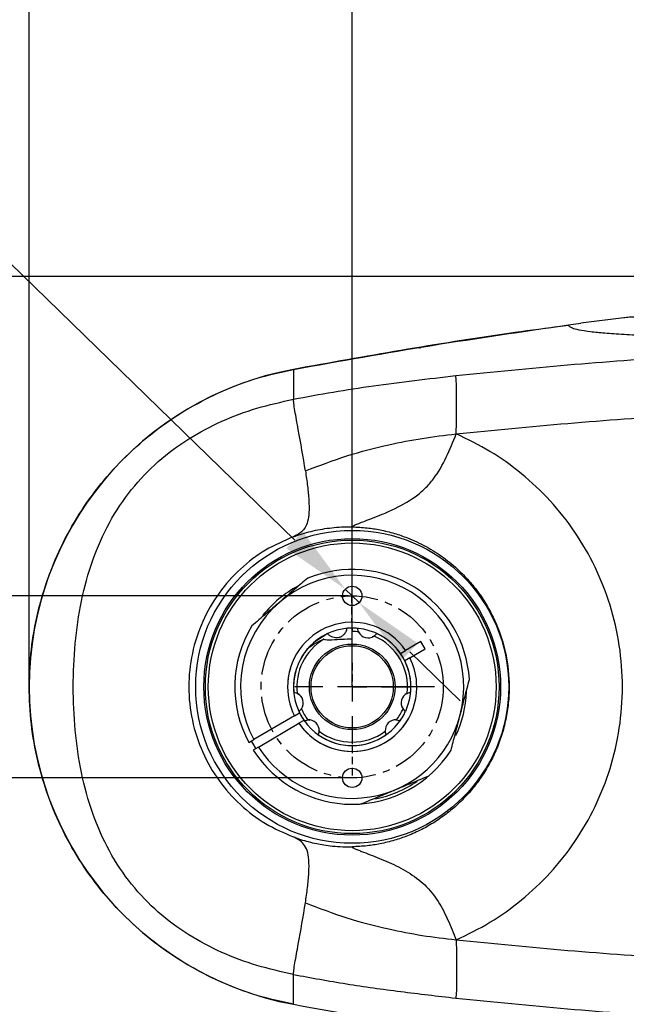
# Model space of a CAD drawing. Header units: millimetres. Extents: x 7590 to 10884, y -1862 to 419.
# Tile 4 of 83: x 8083 to 8186, y -1444 to -1276. Entities that reach past the tile are written whole.
import ezdxf

# ---------------------------------------------------------------- set-up
doc = ezdxf.new("R2010")
doc.units = ezdxf.units.MM
doc.header["$PDSIZE"] = -1
doc.linetypes.add('CENTER', pattern=[10.16, 6.35, -1.27, 1.27, -1.27])
doc.linetypes.add('HIDDEN', pattern=[1.905, 1.27, -0.635])
doc.layers.add('D中心线OR符号线', color=7, linetype='Continuous')
doc.styles.get("Standard").update_dxf_attribs({"font": 'times.ttf'})
doc.dimstyles.new('ISO-25', dxfattribs={"dimtxt": 18, "dimasz": 15, "dimexe": 1.25, "dimexo": 0.625, "dimtad": 1, "dimtoh": 1, "dimtxsty": 'Standard', "dimcen": 2.5, "dimadec": 0, "dimazin": 0, "dimtfac": 1, "dimtmove": 0, "dimatfit": 3, "dimfxl": 1, "dimarcsym": 0})

# ---------------------------------------------------------------- blocks, each defined once
blk = doc.blocks.new('SW_CENTERMARKSYMBOL_26')
at = {"layer": 'D中心线OR符号线', "color": 0}
for p, q in [((0, 1), (0, 1.958)), ((0, 0), (0, 0.5)), ((-1, 0), (-1.958, 0)), ((0, 0), (-0.5, 0)), ((0, 0), (0, -0.5)), ((0, 0), (0.5, 0)), ((1, 0), (1.958, 0)), ((0, -1), (0, -1.958))]:
    blk.add_line(p, q, dxfattribs=at)
blk = doc.blocks.new('*D113')
at = {"color": 0, "lineweight": -2}
for p, q in [((8139.14, -1388.86), (8139.14, -1251.3)), ((8414.14, -1360.86), (8414.14, -1251.3)), ((8402.14, -1252.55), (8151.14, -1252.55))]:
    blk.add_line(p, q, dxfattribs=at)
at = {"color": 0}
for points in [[(8151.14, -1250.55), (8151.14, -1254.55), (8139.14, -1252.55)], [(8402.14, -1254.55), (8402.14, -1250.55), (8414.14, -1252.55)]]:
    blk.add_solid(points, dxfattribs=at)
at = {"layer": 'Defpoints', "color": 0}
for p in [(8139.14, -1252.55), (8414.14, -1361.49), (8139.14, -1389.49)]:
    blk.add_point(p, dxfattribs=at)
at = {"color": 0, "insert": (8276.64, -1244.27), "char_height": 15, "attachment_point": 5}
blk.add_mtext('275', dxfattribs=at)
blk = doc.blocks.new('*D114')
at = {"color": 0, "lineweight": -2}
for p, q in [((7992.8, -1299.7), (8062.78, -1299.7)), ((8062.78, -1299.7), (8129.36, -1364.47)), ((8140.32, -1375.14), (8137.96, -1372.84)), ((8148.93, -1383.5), (8157.53, -1391.87))]:
    blk.add_line(p, q, dxfattribs=at)
at = {"color": 0}
for points in [[(8127.96, -1365.9), (8130.75, -1363.03), (8137.96, -1372.84)], [(8150.32, -1382.07), (8147.53, -1384.94), (8140.32, -1375.14)]]:
    blk.add_solid(points, dxfattribs=at)
at = {"layer": 'Defpoints', "color": 0}
for p in [(8137.96, -1372.84), (8140.32, -1375.14)]:
    blk.add_point(p, dxfattribs=at)
at = {"color": 0, "insert": (8027.48, -1289.77), "char_height": 15, "attachment_point": 5}
blk.add_mtext('{\\fTimes New Roman|b0|i0|c0|p0;2-M4\\f宋体|b0|i0|c134|p0;通}', dxfattribs=at)
blk = doc.blocks.new('*D115')
at = {"color": 0, "lineweight": -2}
for p, q in [((8138.52, -1373.99), (8043.9, -1373.99)), ((8045.15, -1385.99), (8045.15, -1392.99)), ((8138.52, -1404.99), (8043.9, -1404.99))]:
    blk.add_line(p, q, dxfattribs=at)
at = {"color": 0}
for points in [[(8047.15, -1385.99), (8043.15, -1385.99), (8045.15, -1373.99)], [(8043.15, -1392.99), (8047.15, -1392.99), (8045.15, -1404.99)]]:
    blk.add_solid(points, dxfattribs=at)
at = {"layer": 'Defpoints', "color": 0}
for p in [(8139.14, -1373.99), (8045.15, -1404.99), (8139.14, -1404.99)]:
    blk.add_point(p, dxfattribs=at)
at = {"color": 0, "insert": (8036.89, -1389.49), "char_height": 15, "attachment_point": 5, "rotation": 90}
blk.add_mtext('31', dxfattribs=at)
blk = doc.blocks.new('*D127')
at = {"color": 0, "lineweight": -2}
for p, q in [((8084.15, -1389.68), (8084.15, -1251.3)), ((8139.14, -1388.86), (8139.14, -1251.3)), ((8096.15, -1252.55), (8127.14, -1252.55))]:
    blk.add_line(p, q, dxfattribs=at)
at = {"color": 0}
for points in [[(8096.15, -1250.55), (8096.15, -1254.55), (8084.15, -1252.55)], [(8127.14, -1254.55), (8127.14, -1250.55), (8139.14, -1252.55)]]:
    blk.add_solid(points, dxfattribs=at)
at = {"layer": 'Defpoints', "color": 0}
for p in [(8139.14, -1252.55), (8084.15, -1390.31), (8139.14, -1389.49)]:
    blk.add_point(p, dxfattribs=at)
at = {"color": 0, "insert": (8111.65, -1242.58), "char_height": 15, "attachment_point": 5}
blk.add_mtext('54,99', dxfattribs=at)

msp = doc.modelspace()

# ---------------------------------------------------------------- linework, layer by layer
for p, q in [((8279.002, -1319.593), (8004.783, -1319.593)), ((8153.142, -1389.488), (8139.142, -1389.486))]:
    msp.add_line(p, q)
at = {"color": 7, "lineweight": 25}
for p, q in [((8185.4, -1326.639), (8178.093, -1327.536)), ((8173.278, -1328.201), (8174.629, -1328.027)), ((8174.629, -1328.027), (8175.954, -1327.857)), ((8175.951, -1327.829), (8178.093, -1327.536)), ((8134.966, -1380.4), (8132.806, -1381.83)), ((8134.967, -1380.399), (8133.484, -1381.381)), ((8138.215, -1379.529), (8138.052, -1380.112)), ((8138.215, -1379.529), (8138.052, -1380.112)), ((8139.142, -1379.486), (8138.215, -1379.529)), ((8139.142, -1379.486), (8139.142, -1380.063)), ((8139.142, -1381.286), (8139.142, -1380.063)), ((8140.239, -1380.127), (8140.069, -1379.529)), ((8140.317, -1380.23), (8140.226, -1380.082)), ((8143.318, -1380.399), (8142.871, -1380.833)), ((8134.016, -1381.029), (8133.473, -1381.388)), ((8142.877, -1380.827), (8142.561, -1380.977)), ((8150.827, -1381.739), (8148.22, -1383.273)), ((8151.588, -1383.032), (8150.827, -1381.739)), ((8147.356, -1383.782), (8148.22, -1383.273)), ((8148.981, -1384.566), (8151.588, -1383.032)), ((8148.981, -1384.566), (8148.116, -1385.075)), ((8129.185, -1390.413), (8129.784, -1390.583)), ((8129.776, -1390.581), (8130.143, -1390.834)), ((8148.398, -1390.661), (8148.546, -1390.57)), ((8148.501, -1390.583), (8149.099, -1390.413)), ((8129.304, -1394.406), (8130.168, -1393.897)), ((8130.489, -1393.215), (8130.056, -1393.662)), ((8130.538, -1393.097), (8130.456, -1393.249)), ((8147.801, -1393.221), (8147.651, -1392.905)), ((8148.229, -1393.662), (8147.795, -1393.215)), ((8148.253, -1393.607), (8148.641, -1392.613)), ((8129.304, -1394.406), (8122.4, -1398.469)), ((8130.928, -1395.19), (8130.064, -1395.699)), ((8130.983, -1395.267), (8131.586, -1395.115)), ((8131.284, -1395.192), (8131.593, -1395.115)), ((8131.578, -1395.117), (8131.922, -1395.144)), ((8146.57, -1395.132), (8146.76, -1395.131)), ((8146.698, -1395.115), (8147.301, -1395.267)), ((8123.16, -1399.762), (8130.064, -1395.699)), ((8133.513, -1397.042), (8133.361, -1397.645)), ((8133.497, -1396.92), (8133.5, -1397.091)), ((8144.923, -1397.645), (8144.771, -1397.035)), ((8144.923, -1397.645), (8144.771, -1397.042)), ((8121.537, -1398.976), (8122.4, -1398.469)), ((8123.16, -1399.762), (8122.298, -1400.269))]:
    msp.add_line(p, q, dxfattribs=at)
at = {"linetype": 'HIDDEN'}
for p, q in [((8139.013, -1373.987), (8139.142, -1389.486)), ((8139.142, -1399.486), (8139.142, -1404.986))]:
    msp.add_line(p, q, dxfattribs=at)
at = {"color": 7, "lineweight": 25, "flags": 128}
msp.add_lwpolyline([(8121.964, -1398.714), (8122.174, -1399.095), (8122.733, -1400.022)], dxfattribs=at)
at = {"color": 7, "lineweight": 25}
for radius in [26.655, 25.262, 25.009, 24.509, 7.289, 7]:
    msp.add_circle((8139.142, -1389.486), radius, dxfattribs=at)
for centre in [(8139.142, -1373.986), (8139.142, -1404.986)]:
    msp.add_circle(centre, 1.65)
at = {"linetype": 'CENTER'}
msp.add_circle((8139.142, -1389.486), 15.5, dxfattribs=at)
at = {"color": 7, "lineweight": 25}
for centre, radius, start, end in [((8139.142, -1389.486), 55, 100.4757, 259.52429), ((8139.142, -1389.486), 20, 3.6722, 112.28245), ((8139.142, -1389.486), 19, 345.47733, 130.47733), ((8139.142, -1389.486), 19.5, 118.2326, 141.44524), ((8139.142, -1389.486), 19, 130.47733, 208.21506), ((8139.142, -1389.486), 20, 148.6722, 208.32823), ((8139.142, -1389.486), 10, 341.77855, 153.1761), ((8139.142, -1389.486), 10, 84.68007, 90), ((8139.142, -1389.486), 9.423, 83.31344, 90), ((8141.86, -1379.344), 1.8, 205.80872, 304.19121), ((8139.142, -1389.486), 10, 354.68014, 65.31985), ((8139.142, -1389.486), 9.423, 120.68493, 186.68648), ((8139.142, -1389.486), 9.423, 353.31351, 66.68648), ((8139.142, -1389.486), 10, 140.39841, 185.31985), ((8139.142, -1389.486), 11, 161.38689, 176.08193), ((8139.142, -1389.486), 10, 161.77855, 333.1761), ((8139.142, -1389.486), 11, 176.08193, 206.56776), ((8129, -1392.204), 1.8, 325.80872, 64.1912), ((8149.284, -1392.204), 1.8, 115.80879, 214.19127), ((8139.142, -1389.486), 19.5, 334.77212, 357.59348), ((8139.142, -1389.486), 10, 204.68007, 215.31992), ((8139.142, -1389.486), 9.423, 203.31344, 216.68655), ((8139.142, -1389.486), 9.423, 323.31344, 336.68655), ((8139.142, -1389.486), 10, 324.68007, 335.31992), ((8139.142, -1389.486), 19, 212.73959, 345.47733), ((8139.142, -1389.486), 11, 214.38689, 333.56776), ((8131.717, -1396.911), 1.8, 355.80879, 94.19127), ((8146.567, -1396.911), 1.8, 85.80872, 184.1912), ((8139.142, -1389.486), 9.423, 233.31351, 306.68648), ((8139.142, -1389.486), 10, 234.68014, 305.31985), ((8139.142, -1389.486), 20, 212.62642, 327.28245), ((8139.142, -1389.486), 19.5, 281.77212, 304.59348)]:
    msp.add_arc(centre, radius, start, end, dxfattribs=at)
for start, end in [(34.38689, 176.08193), (3.90106, 26.56776), (176.08193, 206.56776), (214.38689, 3.90106)]:
    msp.add_arc((8139.142, -1389.486), 11, start, end)
for points, knots in [([(8185.392, -1326.576), (8185.452, -1326.568), (8185.9, -1326.508), (8186.603, -1326.446), (8187.638, -1326.39), (8188.696, -1326.35), (8189.767, -1326.319), (8190.738, -1326.282), (8191.5, -1326.24), (8191.972, -1326.202), (8192.206, -1326.179), (8192.361, -1326.163), (8192.492, -1326.147), (8192.589, -1326.134), (8192.683, -1326.121), (8192.799, -1326.103), (8192.977, -1326.071), (8193.155, -1326.031), (8193.347, -1325.975), (8193.497, -1325.908), (8193.605, -1325.831), (8193.667, -1325.748), (8193.693, -1325.669), (8193.695, -1325.601), (8193.691, -1325.589), (8193.691, -1325.586)], [0, 0, 0, 0, 0.0147448, 0.1095341, 0.2146402, 0.3205227, 0.4175577, 0.4963821, 0.5383849, 0.5529362, 0.5585945, 0.5632897, 0.5672763, 0.569154, 0.5710502, 0.5751968, 0.5802748, 0.5944745, 0.6152924, 0.6548138, 0.7092344, 0.7799985, 0.8685068, 0.9761147, 1, 1, 1, 1]), ([(8129.142, -1335.403), (8137.006, -1333.992), (8152.566, -1331.2), (8168.213, -1328.945), (8175.951, -1327.829)], [0, 0, 0, 0, 0.5054248, 1, 1, 1, 1]), ([(8173.961, -1328.166), (8171.239, -1328.531), (8156.239, -1330.542), (8141.339, -1333.215), (8129.142, -1335.403)], [0, 0, 0, 0, 0.1814381, 1, 1, 1, 1]), ([(8175.951, -1327.829), (8175.954, -1327.846), (8175.961, -1327.878), (8176.103, -1328.085), (8176.573, -1328.347), (8177.578, -1328.649), (8179.012, -1328.852), (8179.744, -1328.956)], [0, 0, 0, 0, 0.19250681, 0.3867063, 0.58445623, 0.78792134, 1, 1, 1, 1]), ([(8179.744, -1328.956), (8180.506, -1329.039), (8182.042, -1329.206), (8185.339, -1329.422), (8189.336, -1329.606), (8194.558, -1329.76), (8201.141, -1329.857), (8209.127, -1329.863), (8217.709, -1329.77), (8226.687, -1329.59), (8235.895, -1329.345), (8245.196, -1329.058), (8254.483, -1328.749), (8263.663, -1328.434), (8269.775, -1328.23), (8272.788, -1328.129)], [0, 0, 0, 0, 0.0611234, 0.123266, 0.1862832, 0.2500254, 0.3357803, 0.4220174, 0.5082308, 0.593907, 0.6785845, 0.7618429, 0.843329, 0.9227796, 1, 1, 1, 1]), ([(8156.78, -1336.461), (8163.098, -1335.825), (8175.733, -1334.553), (8195.033, -1333.162), (8212.868, -1332.101), (8229.203, -1331.308), (8243.989, -1330.706), (8258.859, -1330.213), (8273.825, -1329.832), (8288.884, -1329.554), (8299.056, -1329.509), (8304.142, -1329.486)], [0, 0, 0, 0, 0.1333922, 0.26675891, 0.4000964, 0.50012584, 0.60013804, 0.7001329, 0.80010996, 0.90006777, 1, 1, 1, 1]), ([(8150.646, -1331.7), (8150.65, -1331.714), (8150.658, -1331.743), (8150.673, -1331.795), (8150.682, -1331.831), (8150.686, -1331.845)], [0, 0, 0, 0, 0.3389421, 0.7382222, 1, 1, 1, 1]), ([(8129.142, -1443.569), (8127.07, -1443.114), (8122.925, -1442.204), (8116.961, -1439.94), (8111.284, -1437.053), (8105.981, -1433.518), (8101.12, -1429.398), (8096.769, -1424.742), (8092.983, -1419.617), (8089.814, -1414.089), (8087.305, -1408.231), (8085.487, -1402.124), (8084.387, -1395.847), (8084.02, -1389.486), (8084.387, -1383.124), (8085.487, -1376.848), (8087.305, -1370.74), (8089.814, -1364.883), (8092.983, -1359.355), (8096.769, -1354.229), (8101.121, -1349.574), (8105.981, -1345.454), (8111.284, -1341.919), (8116.961, -1339.032), (8122.925, -1336.768), (8127.07, -1335.858), (8129.142, -1335.403)], [0, 0, 0, 0, 0.0416557, 0.0833466, 0.125, 0.1666565, 0.2083466, 0.25, 0.2916565, 0.3333466, 0.375, 0.4166565, 0.4583466, 0.5, 0.5416565, 0.5833466, 0.625, 0.6666565, 0.7083466, 0.75, 0.7916565, 0.8333466, 0.875, 0.9166565, 0.9583458, 1, 1, 1, 1]), ([(8129.142, -1335.403), (8129.142, -1335.427), (8129.142, -1335.473), (8129.142, -1335.894), (8129.142, -1336.571), (8129.142, -1337.55), (8129.142, -1338.741), (8129.142, -1339.936), (8129.142, -1340.486)], [0, 0, 0, 0, 0.2184186, 0.4158784, 0.5925195, 0.7485379, 0.8842194, 1, 1, 1, 1]), ([(8129.142, -1340.486), (8131.378, -1340.064), (8135.849, -1339.219), (8145.038, -1337.836), (8152.083, -1337.011), (8156.78, -1336.461)], [0, 0, 0, 0, 0.2499974, 0.5000052, 1, 1, 1, 1]), ([(8156.852, -1346.389), (8156.876, -1345.309), (8156.926, -1343.026), (8156.933, -1340.094), (8156.902, -1338.049), (8156.845, -1336.88), (8156.801, -1336.597), (8156.78, -1336.461)], [0, 0, 0, 0, 0.2378062, 0.5024715, 0.7650682, 0.8870792, 1, 1, 1, 1]), ([(8156.852, -1346.389), (8163.176, -1345.763), (8175.826, -1344.51), (8195.121, -1343.137), (8212.948, -1342.087), (8229.27, -1341.301), (8244.045, -1340.703), (8258.902, -1340.212), (8273.855, -1339.832), (8288.9, -1339.555), (8299.061, -1339.509), (8304.142, -1339.486)], [0, 0, 0, 0, 0.1331964, 0.2664267, 0.3996884, 0.4997006, 0.5997297, 0.6997755, 0.7998376, 0.8999145, 1, 1, 1, 1]), ([(8129.142, -1438.486), (8127.056, -1438.019), (8122.883, -1437.086), (8116.896, -1434.845), (8111.225, -1431.872), (8106.019, -1428.025), (8101.439, -1423.255), (8097.661, -1417.578), (8094.81, -1411.132), (8092.903, -1404.151), (8091.853, -1396.875), (8091.537, -1389.486), (8091.853, -1382.097), (8092.903, -1374.821), (8094.811, -1367.84), (8097.661, -1361.394), (8101.439, -1355.717), (8106.019, -1350.948), (8111.225, -1347.099), (8116.896, -1344.127), (8122.883, -1341.886), (8127.056, -1340.953), (8129.142, -1340.486)], [0, 0, 0, 0, 0.0500262, 0.1000464, 0.1500581, 0.2000585, 0.2500458, 0.3000234, 0.3500005, 0.3999876, 0.4499881, 0.5, 0.550012, 0.6000124, 0.6499995, 0.6999765, 0.7499542, 0.7999414, 0.8499418, 0.8999535, 0.9499738, 1, 1, 1, 1]), ([(8131.179, -1352.705), (8130.777, -1350.326), (8130.174, -1346.76), (8129.451, -1342.865), (8129.171, -1341.115), (8129.152, -1340.696), (8129.142, -1340.486)], [0, 0, 0, 0, 0.5005623, 0.7503711, 0.8751911, 1, 1, 1, 1]), ([(8131.179, -1352.705), (8133.525, -1351.798), (8138.218, -1349.983), (8144.903, -1348.297), (8151.026, -1347.078), (8154.91, -1346.619), (8156.852, -1346.389)], [0, 0, 0, 0, 0.27991917, 0.55991336, 0.7799446, 1, 1, 1, 1]), ([(8139.142, -1362.229), (8139.14, -1362.197), (8139.138, -1362.149), (8139.5, -1361.959), (8140.07, -1361.713), (8141.03, -1361.336), (8142.394, -1360.827), (8144.079, -1360.171), (8146.66, -1359.046), (8149.285, -1357.622), (8151.592, -1355.724), (8153.487, -1353.536), (8155.255, -1350.386), (8156.317, -1347.729), (8156.852, -1346.389)], [0, 0, 0, 0, 0.0770672, 0.1147907, 0.1539561, 0.1986293, 0.2537836, 0.320104, 0.3944003, 0.5519167, 0.6288022, 0.703073, 0.850334, 1, 1, 1, 1]), ([(8156.852, -1432.583), (8158.796, -1431.646), (8162.684, -1429.772), (8168.06, -1425.908), (8172.942, -1421.306), (8177.179, -1415.957), (8180.642, -1409.963), (8183.215, -1403.447), (8184.8, -1396.562), (8185.336, -1389.486), (8184.8, -1382.41), (8183.215, -1375.525), (8180.641, -1369.009), (8177.179, -1363.015), (8172.942, -1357.666), (8168.06, -1353.064), (8162.684, -1349.2), (8158.796, -1347.326), (8156.852, -1346.389)], [0, 0, 0, 0, 0.0625191, 0.1250216, 0.1875348, 0.2500277, 0.3125313, 0.3750201, 0.4375121, 0.5000001, 0.562488, 0.6249801, 0.687469, 0.7499723, 0.8124654, 0.874979, 0.9374813, 1, 1, 1, 1]), ([(8131.179, -1352.705), (8131.303, -1353.573), (8131.544, -1355.26), (8131.775, -1357.656), (8131.823, -1359.725), (8131.598, -1361.305), (8131.156, -1362.384), (8130.369, -1363.308), (8129.63, -1363.67), (8129.142, -1363.909)], [0, 0, 0, 0, 0.1603534, 0.3115913, 0.4567583, 0.580882, 0.6918663, 0.7964137, 1, 1, 1, 1]), ([(8129.142, -1363.909), (8130.133, -1363.581), (8132.137, -1362.917), (8135.291, -1362.365), (8137.644, -1362.209), (8138.94, -1362.226), (8139.142, -1362.229)], [0, 0, 0, 0, 0.3057412, 0.6182049, 0.9403802, 1, 1, 1, 1]), ([(8139.142, -1362.229), (8139.993, -1362.269), (8141.58, -1362.344), (8143.988, -1362.73), (8146.285, -1363.293), (8148.929, -1364.201), (8151.749, -1365.521), (8154.71, -1367.401), (8157.206, -1369.477), (8159.256, -1371.623), (8160.933, -1373.766), (8162.392, -1376.072), (8163.632, -1378.555), (8164.613, -1381.149), (8165.573, -1384.766), (8165.968, -1388.533), (8165.773, -1392.296), (8165.34, -1395.07), (8164.625, -1397.786), (8163.645, -1400.387), (8162.409, -1402.869), (8160.954, -1405.176), (8159.275, -1407.327), (8157.428, -1409.264), (8155.392, -1411.017), (8153.25, -1412.526), (8150.958, -1413.831), (8148.664, -1414.862), (8146.286, -1415.679), (8143.99, -1416.241), (8141.582, -1416.628), (8139.994, -1416.703), (8139.142, -1416.743)], [0, 0, 0, 0, 0.0317497, 0.0592031, 0.0905554, 0.1192823, 0.1621763, 0.2042055, 0.2459865, 0.2780565, 0.3091003, 0.3412931, 0.3727452, 0.4046137, 0.4360367, 0.4999309, 0.5315518, 0.5633228, 0.5949036, 0.6269322, 0.658265, 0.6903309, 0.7215557, 0.7538169, 0.7849294, 0.8174303, 0.8481477, 0.8807331, 0.9094335, 0.9407541, 0.9682234, 1, 1, 1, 1]), ([(8129.142, -1363.909), (8127.531, -1364.606), (8124.309, -1366.001), (8120.021, -1369.275), (8116.333, -1373.387), (8113.507, -1378.285), (8111.726, -1383.738), (8111.118, -1389.486), (8111.726, -1395.234), (8113.507, -1400.687), (8116.333, -1405.585), (8120.021, -1409.697), (8124.309, -1412.971), (8127.531, -1414.366), (8129.142, -1415.063)], [0, 0, 0, 0, 0.083374, 0.1667281, 0.2500617, 0.3333817, 0.4166928, 0.5, 0.5833072, 0.6666183, 0.7499383, 0.8332719, 0.916626, 1, 1, 1, 1]), ([(8131.559, -1370.979), (8131.202, -1371.284), (8130.488, -1371.893), (8129.388, -1372.832), (8128.266, -1373.789), (8127.402, -1374.527), (8126.915, -1374.943), (8126.808, -1375.033)], [0, 0, 0, 0, 0.2307801, 0.4624846, 0.6975149, 0.9338913, 1, 1, 1, 1]), ([(8126.808, -1375.033), (8126.412, -1375.372), (8125.617, -1376.05), (8124.424, -1377.068), (8123.232, -1378.085), (8122.45, -1378.753), (8122.058, -1379.087)], [0, 0, 0, 0, 0.2461646, 0.49395293, 0.7463154, 1, 1, 1, 1]), ([(8138.215, -1379.529), (8138.174, -1379.729), (8138.094, -1380.123), (8137.798, -1380.535), (8137.506, -1380.793), (8137.263, -1380.944), (8137.017, -1381.05), (8136.683, -1381.139), (8136.28, -1381.158), (8135.805, -1381.059), (8135.416, -1380.855), (8135.131, -1380.608), (8135.02, -1380.467), (8134.967, -1380.399)], [0, 0, 0, 0, 0.13082041, 0.25785202, 0.32288411, 0.38385833, 0.44190926, 0.49834844, 0.61940206, 0.74540534, 0.8833814, 0.94380165, 1, 1, 1, 1]), ([(8134.334, -1381.381), (8133.82, -1381.608), (8132.781, -1382.069), (8131.889, -1382.761), (8131.437, -1383.112)], [0, 0, 0, 0, 0.4937772, 1, 1, 1, 1]), ([(8134.333, -1381.383), (8134.413, -1381.399), (8134.862, -1381.493), (8136.481, -1381.406), (8137.999, -1381.338), (8139.142, -1381.286)], [0, 0, 0, 0, 0.0508564, 0.2848135, 1, 1, 1, 1]), ([(8157.535, -1394.25), (8157.666, -1393.746), (8157.928, -1392.734), (8158.321, -1391.216), (8158.714, -1389.699), (8158.972, -1388.704), (8159.101, -1388.205)], [0, 0, 0, 0, 0.2461646, 0.4939529, 0.7463154, 1, 1, 1, 1]), ([(8155.969, -1400.296), (8156.086, -1399.842), (8156.322, -1398.933), (8156.685, -1397.533), (8157.054, -1396.106), (8157.339, -1395.005), (8157.5, -1394.386), (8157.535, -1394.25)], [0, 0, 0, 0, 0.2307801, 0.4624846, 0.6975149, 0.9338913, 1, 1, 1, 1]), ([(8146.406, -1407.043), (8146.888, -1406.843), (8147.854, -1406.444), (8149.303, -1405.844), (8150.75, -1405.245), (8151.7, -1404.852), (8152.177, -1404.655)], [0, 0, 0, 0, 0.2461646, 0.4939529, 0.7463154, 1, 1, 1, 1]), ([(8140.636, -1409.43), (8141.069, -1409.251), (8141.936, -1408.892), (8143.273, -1408.339), (8144.635, -1407.775), (8145.685, -1407.341), (8146.277, -1407.096), (8146.406, -1407.043)], [0, 0, 0, 0, 0.2307801, 0.4624846, 0.6975149, 0.9338913, 1, 1, 1, 1]), ([(8129.142, -1415.063), (8129.542, -1415.204), (8130.375, -1415.499), (8131.695, -1415.876), (8133.024, -1416.188), (8134.397, -1416.436), (8135.881, -1416.63), (8137.284, -1416.729), (8138.306, -1416.75), (8138.838, -1416.748), (8139.041, -1416.745), (8139.142, -1416.743)], [0, 0, 0, 0, 0.1243824, 0.2585849, 0.4025843, 0.525694, 0.6689579, 0.8433776, 0.9400268, 0.9702585, 1, 1, 1, 1]), ([(8131.179, -1426.267), (8131.302, -1425.405), (8131.548, -1423.683), (8131.789, -1421.178), (8131.818, -1418.989), (8131.511, -1417.316), (8130.914, -1416.202), (8130.079, -1415.526), (8129.454, -1415.217), (8129.142, -1415.063)], [0, 0, 0, 0, 0.1591938, 0.3183535, 0.4773309, 0.607923, 0.7384981, 0.8692041, 1, 1, 1, 1]), ([(8139.142, -1416.743), (8139.14, -1416.769), (8139.137, -1416.82), (8139.468, -1417.002), (8140.098, -1417.268), (8140.926, -1417.596), (8142.71, -1418.261), (8145.447, -1419.346), (8148.646, -1420.969), (8151.602, -1423.106), (8153.861, -1425.989), (8155.507, -1429.223), (8156.403, -1431.463), (8156.852, -1432.583)], [0, 0, 0, 0, 0.0625669, 0.1248452, 0.1560848, 0.1873351, 0.2497578, 0.3747651, 0.4998595, 0.6247945, 0.7496987, 0.8747997, 1, 1, 1, 1]), ([(8129.142, -1438.486), (8129.152, -1438.276), (8129.171, -1437.857), (8129.451, -1436.107), (8130.174, -1432.212), (8130.777, -1428.646), (8131.179, -1426.267)], [0, 0, 0, 0, 0.1248089, 0.2496289, 0.4994377, 1, 1, 1, 1]), ([(8131.179, -1426.267), (8133.525, -1427.174), (8138.218, -1428.989), (8144.903, -1430.675), (8151.026, -1431.894), (8154.91, -1432.353), (8156.852, -1432.583)], [0, 0, 0, 0, 0.2799192, 0.5599134, 0.7799446, 1, 1, 1, 1]), ([(8156.852, -1432.583), (8156.866, -1433.156), (8156.894, -1434.304), (8156.924, -1436.439), (8156.934, -1438.852), (8156.903, -1440.828), (8156.85, -1442.046), (8156.803, -1442.356), (8156.78, -1442.511)], [0, 0, 0, 0, 0.12501945, 0.25014382, 0.50007708, 0.74995467, 0.87504779, 1, 1, 1, 1]), ([(8156.852, -1432.583), (8163.176, -1433.209), (8175.826, -1434.462), (8195.121, -1435.835), (8212.948, -1436.885), (8229.27, -1437.671), (8244.045, -1438.269), (8258.902, -1438.76), (8273.855, -1439.14), (8288.9, -1439.417), (8299.061, -1439.463), (8304.142, -1439.486)], [0, 0, 0, 0, 0.13319639, 0.26642667, 0.39968838, 0.49970057, 0.59972967, 0.69977549, 0.79983757, 0.8999145, 1, 1, 1, 1]), ([(8129.142, -1438.486), (8132.132, -1439.039), (8138.111, -1440.145), (8147.376, -1441.428), (8153.645, -1442.15), (8156.78, -1442.511)], [0, 0, 0, 0, 0.33332759, 0.66666871, 1, 1, 1, 1]), ([(8129.142, -1443.569), (8129.142, -1443.552), (8129.142, -1443.518), (8129.142, -1443.22), (8129.142, -1442.734), (8129.142, -1442.044), (8129.142, -1441.124), (8129.142, -1440.02), (8129.142, -1438.972), (8129.142, -1438.486)], [0, 0, 0, 0, 0.1848807, 0.3549597, 0.5103137, 0.6510436, 0.7829373, 0.8991491, 1, 1, 1, 1]), ([(8156.78, -1442.511), (8163.107, -1443.148), (8175.76, -1444.421), (8195.084, -1445.814), (8212.937, -1446.875), (8229.28, -1447.668), (8244.066, -1448.268), (8258.928, -1448.761), (8273.879, -1449.141), (8288.914, -1449.418), (8299.068, -1449.463), (8304.142, -1449.486)], [0, 0, 0, 0, 0.1335825, 0.2671245, 0.400605, 0.5006642, 0.6006703, 0.7006158, 0.8004926, 0.9002917, 1, 1, 1, 1]), ([(8129.142, -1443.569), (8137.808, -1445.127), (8153.148, -1447.885), (8168.582, -1450.048), (8175.298, -1450.989)], [0, 0, 0, 0, 0.5648996, 1, 1, 1, 1])]:
    msp.add_open_spline(points, degree=3, knots=knots, dxfattribs=at)

# ---------------------------------------------------------------- block references
at = {"layer": 'D中心线OR符号线', "xscale": -5, "yscale": 5, "zscale": 5}
msp.add_blockref('SW_CENTERMARKSYMBOL_26', (8139.142, -1389.486), dxfattribs=at)

# ---------------------------------------------------------------- dimensions: what is measured, and where the dimension line sits
dim = msp.add_linear_dim(base=(8139.142, -1252.546), p1=(8084.15, -1390.31), p2=(8139.142, -1389.486), dimstyle='ISO-25', override={"dimtxt": 15, "dimasz": 12})
dim.commit()
dim.dimension.update_dxf_attribs({"geometry": '*D127', "text_midpoint": (8111.646, -1242.577)})
for base, p1, p2, angle, picture, middle in [((8139.142, -1252.546), (8414.142, -1361.486), (8139.142, -1389.486), 180, '*D113', (8276.642, -1244.27)), ((8045.147, -1404.986), (8139.142, -1373.986), (8139.142, -1404.986), 90, '*D115', (8036.892, -1389.486))]:
    dim = msp.add_linear_dim(base=base, p1=p1, p2=p2, angle=angle, dimstyle='ISO-25', override={"dimtxt": 15, "dimasz": 12})
    dim.commit()
    dim.dimension.update_dxf_attribs({"geometry": picture, "text_midpoint": middle})
dim = msp.add_diameter_dim_2p(p1=(8140.325, -1375.137), p2=(8137.959, -1372.835), text='{\\fTimes New Roman|b0|i0|c0|p0;2-M4\\f宋体|b0|i0|c134|p0;通}', dimstyle='ISO-25', override={"dimtxt": 15, "dimasz": 12})
dim.commit()
dim.dimension.update_dxf_attribs({"geometry": '*D114', "text_midpoint": (8062.78, -1299.697), "dimtype": 163})

doc.saveas('drawing.dxf')
